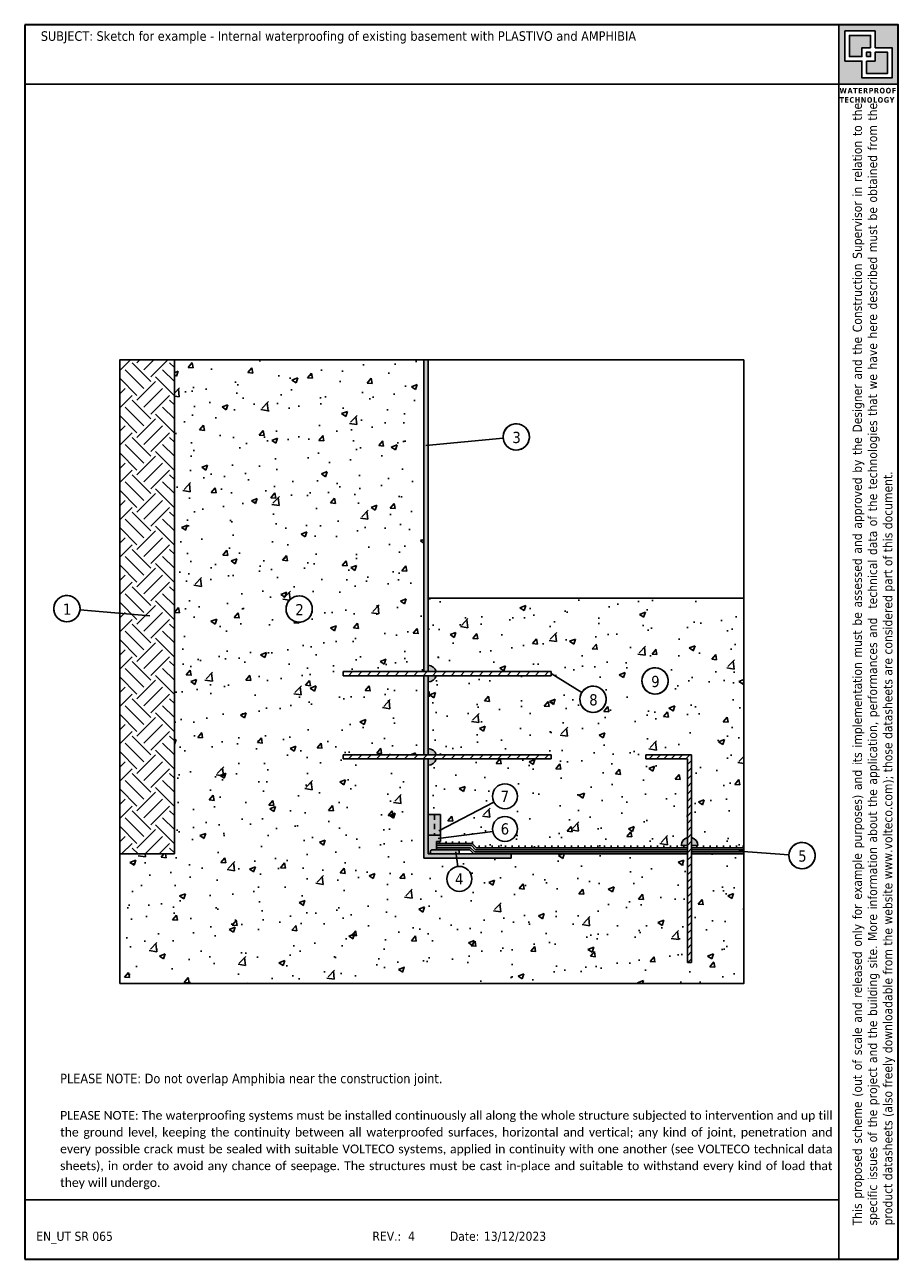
# Model space of a CAD drawing. Extents: x 81140.9 to 81161.9, y -8486 to -8456.3.
import ezdxf
from ezdxf.enums import TextEntityAlignment as Align

# ---------------------------------------------------------------- set-up
doc = ezdxf.new("R2010")
doc.units = 0
doc.header["$LTSCALE"] = 25
doc.header["$MEASUREMENT"] = 0
doc.linetypes.add('CONTINUA', pattern=[0])
doc.linetypes.add('TRATTEGGIATA', pattern=[0.75, 0.5, -0.25])
doc.layers.get('0').update_dxf_attribs({"linetype": 'CONTINUOUS'})
doc.layers.add('0.4', color=7, linetype='CONTINUA', lineweight=30)
doc.layers.add('143', color=7, linetype='CONTINUA')
doc.layers.add('IMPSOTTOFOND-TAVPRESENTATA', color=7, linetype='CONTINUA')
doc.layers.add('contorno', color=6, linetype='CONTINUOUS', plot=False)
doc.layers.add('nascosto', color=7, linetype='CONTINUOUS', lineweight=25, plot=False)
doc.styles.add('Tahoma', font='tahoma.ttf', dxfattribs={"height": 0.35})

msp = doc.modelspace()

# ---------------------------------------------------------------- hatches: boundary and pattern name
h = msp.add_hatch()
h.set_pattern_fill('EARTH', color=8, scale=0.1, angle=45)
h.set_pattern_definition([(45, (72853.3795, -9460.6809), (0, 0.89802561), [0.635, -0.635]), (45, (72853.2111, -9460.5125), (0, 0.89802561), [0.635, -0.635]), (45, (72853.04275, -9460.3441), (0, 0.89802561), [0.635, -0.635]), (135, (72853.04275, -9460.23186), (-0.89802561, 0), [0.635, -0.635]), (135, (72853.2111, -9460.0635), (-0.89802561, 0), [0.635, -0.635]), (135, (72853.3795, -9459.8951), (-0.89802561, 0), [0.635, -0.635])])
h.paths.add_polyline_path([(81144.516, -8464.366), (81143.203, -8464.366), (81143.203, -8476.25), (81144.516, -8476.25)])
h = msp.add_hatch()
h.set_pattern_fill('AR-CONC', color=256, scale=0.2)
h.set_pattern_definition([(50, (113.8314, 5.6876), (1.434520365, -0.12550427), [0.15, -1.65]), (355, (113.8314, 5.6876), (-0.277502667, 1.504384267), [0.12, -1.32]), (100.4514445, (113.951, 5.6771), (1.157017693, 1.378879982), [0.127480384, -1.402284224]), (46.1842, (113.8314, 6.0876), (2.13448266, -0.33103856), [0.225, -2.475]), (96.6356355, (114.0093, 6.06), (1.86932389, 1.9482372), [0.191220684, -2.10342752]), (351.184164, (113.8314, 6.0876), (1.86932389, 1.9482372), [0.18, -1.98]), (21, (114.0314, 5.9876), (1.193814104, -0.805237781), [0.15, -1.65]), (326, (114.0314, 5.9876), (0.486630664, 1.45030009), [0.12, -1.32]), (71.4514447, (114.1309, 5.9204), (1.680444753, 0.645062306), [0.12748038, -1.402284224]), (37.5, (113.8314, 5.68755), (0.0243197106, 0.6657877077), [0, -1.304, 0, -1.34, 0, -1.325]), (7.5, (113.8314, 5.68755), (0.526139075, 0.788823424), [0, -0.764, 0, -1.274, 0, -0.505]), (327.5, (113.3854, 5.68755), (1.0676448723, -0.0451097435), [0, -0.5, 0, -1.56, 0, -2.07]), (317.5, (113.1854, 5.68755), (1.166372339, 0.200209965), [0, -0.65, 0, -1.036, 0, -1.47])])
h.paths.add_polyline_path([(81158.203, -8470.1), (81150.616, -8470.1), (81150.616, -8471.712, -0.341999), (81150.809, -8471.862), (81153.575, -8471.862), (81153.575, -8471.912), (81154.312, -8472.364, -0.756835), (81154.898, -8472.529, -0.31675), (81154.688, -8472.827, -0.518891), (81154.265, -8472.529, -0.138411), (81154.312, -8472.364), (81153.575, -8471.912), (81153.575, -8471.962), (81150.809, -8471.962, -0.341999), (81150.616, -8472.112), (81150.616, -8473.714, -0.341999), (81150.809, -8473.864), (81153.575, -8473.864), (81153.575, -8473.964), (81150.809, -8473.964, -0.341999), (81150.616, -8474.114), (81150.616, -8475.3), (81150.916, -8475.3), (81150.916, -8475.67), (81152.196, -8475.001, -0.120927), (81152.162, -8474.862, -1), (81152.762, -8474.862, -0.784238), (81152.196, -8475.001), (81150.916, -8475.67), (81150.916, -8475.87), (81152.168, -8475.708, -0.050899), (81152.162, -8475.647, -1), (81152.762, -8475.647, -0.903133), (81152.168, -8475.708), (81150.916, -8475.87), (81150.916, -8475.95), (81150.816, -8475.95), (81150.816, -8476), (81151.678, -8476), (81151.778, -8476.1), (81156.85, -8476.1), (81156.85, -8476.05), (81156.7, -8476.05, -0.341999), (81156.85, -8475.856), (81156.85, -8473.964), (81155.85, -8473.964), (81155.85, -8473.864), (81156.95, -8473.864), (81156.95, -8475.856, -0.341999), (81157.1, -8476.05), (81156.95, -8476.05), (81156.95, -8476.1), (81158.203, -8476.1)], flags=17)
h.paths.add_polyline_path([(81156.178, -8472.385, -0.518891), (81155.755, -8472.087, -1.927188)], flags=16)
h.paths.add_polyline_path([(81150.516, -8473.964), (81148.575, -8473.964), (81148.575, -8473.864), (81150.516, -8473.864), (81150.516, -8471.962), (81148.575, -8471.962), (81148.575, -8471.862), (81150.516, -8471.862), (81150.516, -8464.366), (81144.516, -8464.366), (81144.516, -8476.25), (81143.203, -8476.25), (81143.203, -8479.366), (81158.203, -8479.366), (81158.203, -8476.25), (81156.95, -8476.25), (81156.95, -8478.864), (81156.85, -8478.864), (81156.85, -8476.25), (81152.616, -8476.25), (81152.616, -8476.35), (81151.305, -8476.35), (81151.329, -8476.551, -0.450409), (81151.666, -8476.849, -1), (81151.066, -8476.849, -0.378922), (81151.329, -8476.551), (81151.305, -8476.35), (81150.516, -8476.35)])
h.paths.add_polyline_path([(81147.2, -8470.358, -1.927188), (81147.622, -8470.656, -0.518891)], flags=16)
h.paths.add_polyline_path([(81155.909, -8472.31), (81156.252, -8472.31), (81156.252, -8471.889), (81155.909, -8471.889)], flags=8)
h.paths.add_polyline_path([(81147.354, -8470.578), (81147.695, -8470.578), (81147.695, -8470.164), (81147.354, -8470.164)], flags=8)
at = {"linetype": 'CONTINUA'}
h = msp.add_hatch(color=146, dxfattribs=at)
h.dxf.hatch_style = 1
h.paths.add_polyline_path([(81150.616, -8464.366), (81150.516, -8464.366), (81150.516, -8471.862), (81150.616, -8471.862)])
h.paths.add_polyline_path([(81150.616, -8471.962), (81150.516, -8471.962), (81150.516, -8473.864), (81150.616, -8473.864)])
h.paths.add_polyline_path([(81152.616, -8476.35), (81152.616, -8476.25), (81150.616, -8476.25), (81150.616, -8473.964), (81150.516, -8473.964), (81150.516, -8476.35)])
h = msp.add_hatch()
h.set_pattern_fill('ANSI31', color=256, scale=0.05)
h.set_pattern_definition([(45, (72867.95028, -9424.37205), (-0.1122532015, 0.1122532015), [])])
h.paths.add_polyline_path([(81153.575, -8471.862), (81148.575, -8471.862), (81148.575, -8471.962), (81153.575, -8471.962)])
at = {"true_color": 0xf8991e}
h = msp.add_hatch(color=30, dxfattribs=at)
h.dxf.hatch_style = 1
h.paths.add_polyline_path([(81150.616, -8471.712), (81150.616, -8471.862), (81150.809, -8471.862, 0.341999)])
h.paths.add_polyline_path([(81150.809, -8471.962), (81150.616, -8471.962), (81150.616, -8472.112, 0.341999)])
h = msp.add_hatch()
h.set_pattern_fill('ANSI31', color=256, scale=0.05)
h.set_pattern_definition([(45, (72867.95028, -9426.37446), (-0.1122532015, 0.1122532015), [])])
h.paths.add_polyline_path([(81153.575, -8473.864), (81148.575, -8473.864), (81148.575, -8473.964), (81153.575, -8473.964)])
h = msp.add_hatch(color=30, dxfattribs=at)
h.dxf.hatch_style = 1
h.paths.add_polyline_path([(81150.616, -8473.714), (81150.616, -8473.864), (81150.809, -8473.864, 0.341999)])
h.paths.add_polyline_path([(81150.809, -8473.964), (81150.616, -8473.964), (81150.616, -8474.114, 0.341999)])
h = msp.add_hatch()
h.set_pattern_fill('ANSI31', color=256)
h.set_pattern_definition([(45, (167.8314, 5.68755), (-0.08838834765, 0.08838834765), [])])
h.paths.add_polyline_path([(81156.95, -8473.864), (81155.85, -8473.864), (81155.85, -8473.964), (81156.85, -8473.964), (81156.85, -8478.864), (81156.95, -8478.864)])
at = {"linetype": 'CONTINUA', "true_color": 0xf8d731}
h = msp.add_hatch(color=40, dxfattribs=at)
h.dxf.hatch_style = 1
h.paths.add_polyline_path([(81150.916, -8475.3), (81150.766, -8475.3), (81150.766, -8475.8), (81150.916, -8475.8)])
h.paths.add_polyline_path([(81150.766, -8475.3), (81150.616, -8475.3), (81150.616, -8475.8), (81150.766, -8475.8)])
at = {"linetype": 'CONTINUA', "true_color": 0xf8991e}
h = msp.add_hatch(color=30, dxfattribs=at)
h.dxf.hatch_style = 1
edge = h.paths.add_edge_path()
edge.add_line((81150.916, -8475.95), (81150.916, -8475.8))
edge.add_line((81150.916, -8475.8), (81150.616, -8475.8))
edge.add_line((81150.616, -8475.8), (81150.616, -8476.25))
edge.add_line((81150.616, -8476.25), (81150.716, -8476.25))
edge.add_arc((81150.716, -8476.2), 0.05, 90, 270, ccw=False)
edge.add_line((81150.716, -8476.15), (81150.816, -8476.15))
edge.add_line((81150.816, -8476.15), (81150.816, -8475.95))
edge.add_line((81150.816, -8475.95), (81150.916, -8475.95))
h = msp.add_hatch()
h.set_pattern_fill('LINE', color=256, scale=0.05, angle=90)
h.set_pattern_definition([(90, (74581.97158, -9396.55226), (-0.15875, 1e-17), [])])
h.paths.add_polyline_path([(81156.85, -8476.05), (81156.7, -8476.05), (81151.799, -8476.05), (81151.699, -8475.95), (81150.816, -8475.95), (81150.816, -8476), (81151.678, -8476), (81151.778, -8476.1), (81156.85, -8476.1)])
h.paths.add_polyline_path([(81158.203, -8476.05), (81156.95, -8476.05), (81156.95, -8476.1), (81158.203, -8476.1)])
h = msp.add_hatch(color=4)
h.dxf.hatch_style = 1
h.paths.add_polyline_path([(81156.85, -8476.1), (81151.778, -8476.1), (81151.678, -8476), (81150.816, -8476), (81150.816, -8476.05), (81151.657, -8476.05), (81151.757, -8476.15), (81156.85, -8476.15)])
h.paths.add_polyline_path([(81158.203, -8476.1), (81156.95, -8476.1), (81156.95, -8476.15), (81158.203, -8476.15)])
h.paths.add_polyline_path([(81158.203, -8476.2), (81156.95, -8476.2), (81156.95, -8476.25), (81158.203, -8476.25)])
h.paths.add_polyline_path([(81156.85, -8476.2), (81151.736, -8476.2), (81151.636, -8476.1), (81150.816, -8476.1), (81150.816, -8476.15), (81151.616, -8476.15), (81151.716, -8476.25), (81156.85, -8476.25)])
at = {"true_color": 0xf8991e}
h = msp.add_hatch(color=30, dxfattribs=at)
h.dxf.hatch_style = 1
h.paths.add_polyline_path([(81156.7, -8476.05), (81156.85, -8476.05), (81156.85, -8475.856, 0.341999)])
h.paths.add_polyline_path([(81156.95, -8475.856), (81156.95, -8476.05), (81157.1, -8476.05, 0.341999)])
at = {"linetype": 'CONTINUA'}
h = msp.add_hatch(color=3, dxfattribs=at)
h.dxf.hatch_style = 1
h.paths.add_polyline_path([(81151.316, -8476.15), (81150.716, -8476.15, 1), (81150.716, -8476.25), (81151.316, -8476.25, 1)])
at = {"layer": '0.4'}
h = msp.add_hatch(color=252, dxfattribs=at)
h.dxf.hatch_style = 1
h.paths.add_polyline_path([(81161.918, -8456.301), (81160.488, -8456.301), (81160.488, -8457.731), (81161.918, -8457.731)])
h.paths.add_polyline_path([(81160.637, -8456.452), (81161.361, -8456.452), (81161.361, -8456.857), (81161.769, -8456.857), (81161.769, -8457.58), (81161.045, -8457.58), (81161.045, -8457.175), (81160.637, -8457.175)], flags=16)
h.paths.add_polyline_path([(81160.744, -8456.559), (81161.254, -8456.559), (81161.254, -8456.857), (81161.045, -8456.857), (81161.045, -8457.068), (81160.744, -8457.068)], flags=0)
h.paths.add_polyline_path([(81161.152, -8456.964), (81161.254, -8456.964), (81161.254, -8457.068), (81161.152, -8457.068)], flags=0)
h.paths.add_polyline_path([(81161.152, -8457.175), (81161.361, -8457.175), (81161.361, -8456.964), (81161.662, -8456.964), (81161.662, -8457.473), (81161.152, -8457.473)], flags=0)
h.paths.add_polyline_path([(81161.254, -8456.559), (81160.744, -8456.559), (81160.744, -8457.068), (81161.045, -8457.068), (81161.045, -8456.857), (81161.254, -8456.857)], flags=0)
h.paths.add_polyline_path([(81161.254, -8456.964), (81161.152, -8456.964), (81161.152, -8457.068), (81161.254, -8457.068)], flags=0)
h.paths.add_polyline_path([(81161.662, -8456.964), (81161.361, -8456.964), (81161.361, -8457.175), (81161.152, -8457.175), (81161.152, -8457.473), (81161.662, -8457.473)], flags=0)
h = msp.add_hatch(color=252, dxfattribs=at)
h.dxf.hatch_style = 1
h.paths.add_polyline_path([(81161.254, -8456.559), (81160.744, -8456.559), (81160.744, -8457.068), (81161.045, -8457.068), (81161.045, -8456.857), (81161.254, -8456.857)])
h.paths.add_polyline_path([(81161.254, -8456.964), (81161.152, -8456.964), (81161.152, -8457.068), (81161.254, -8457.068)], flags=17)
h.paths.add_polyline_path([(81161.662, -8456.964), (81161.361, -8456.964), (81161.361, -8457.175), (81161.152, -8457.175), (81161.152, -8457.473), (81161.662, -8457.473)])

# ---------------------------------------------------------------- linework, layer by layer
for p, q in [((81144.516, -8464.366), (81144.516, -8476.25)), ((81150.516, -8464.366), (81150.516, -8471.862)), ((81150.616, -8464.366), (81150.616, -8471.862)), ((81150.616, -8470.1), (81158.203, -8470.1)), ((81148.575, -8471.862), (81153.575, -8471.862)), ((81148.575, -8471.962), (81148.575, -8471.862)), ((81153.575, -8471.962), (81153.575, -8471.862)), ((81154.312, -8472.364), (81153.575, -8471.912)), ((81148.575, -8471.962), (81153.575, -8471.962)), ((81150.516, -8471.962), (81150.516, -8473.864)), ((81150.616, -8471.962), (81150.616, -8473.864)), ((81148.575, -8473.864), (81153.575, -8473.864)), ((81148.575, -8473.964), (81148.575, -8473.864)), ((81148.575, -8473.964), (81153.575, -8473.964)), ((81150.516, -8473.964), (81150.516, -8476.35)), ((81150.616, -8473.964), (81150.616, -8476.25)), ((81153.575, -8473.964), (81153.575, -8473.864)), ((81156.95, -8473.864), (81155.85, -8473.864)), ((81156.85, -8478.864), (81156.85, -8473.964)), ((81156.95, -8478.864), (81156.95, -8473.864)), ((81152.196, -8475.001), (81150.87, -8475.694)), ((81150.616, -8476.25), (81150.616, -8475.4)), ((81152.168, -8475.708), (81150.857, -8475.878)), ((81150.916, -8475.8), (81150.616, -8475.8)), ((81150.816, -8475.95), (81150.916, -8475.95)), ((81150.816, -8475.95), (81150.816, -8476.15)), ((81150.816, -8476), (81151.678, -8476)), ((81150.816, -8476.05), (81151.657, -8476.05)), ((81151.757, -8476.15), (81151.657, -8476.05)), ((81151.778, -8476.1), (81151.678, -8476)), ((81156.95, -8476.05), (81157.1, -8476.05)), ((81144.516, -8476.25), (81143.203, -8476.25)), ((81150.516, -8476.35), (81152.616, -8476.35)), ((81150.616, -8476.25), (81156.85, -8476.25)), ((81151.616, -8476.25), (81150.616, -8476.25)), ((81150.716, -8476.15), (81151.616, -8476.15)), ((81150.816, -8476.1), (81151.636, -8476.1)), ((81151.329, -8476.551), (81151.286, -8476.199)), ((81151.716, -8476.25), (81151.616, -8476.15)), ((81151.736, -8476.2), (81151.636, -8476.1)), ((81151.736, -8476.2), (81156.85, -8476.2)), ((81151.757, -8476.15), (81156.85, -8476.15)), ((81151.778, -8476.1), (81156.85, -8476.1)), ((81156.95, -8476.1), (81158.203, -8476.1)), ((81156.95, -8476.15), (81158.203, -8476.15)), ((81156.95, -8476.2), (81158.203, -8476.2)), ((81156.95, -8476.25), (81158.203, -8476.25)), ((81156.95, -8478.864), (81156.85, -8478.864))]:
    msp.add_line(p, q)
at = {"linetype": 'CONTINUA'}
for p, q in [((81152.419, -8466.247), (81150.561, -8466.424)), ((81142.247, -8470.376), (81143.925, -8470.521)), ((81155.85, -8473.864), (81155.85, -8473.964)), ((81155.85, -8473.964), (81156.85, -8473.964)), ((81150.916, -8475.3), (81150.616, -8475.3)), ((81150.916, -8475.95), (81150.916, -8475.3)), ((81156.7, -8476.05), (81156.85, -8476.05)), ((81152.616, -8476.35), (81152.616, -8476.25)), ((81159.289, -8476.268), (81158.088, -8476.186))]:
    msp.add_line(p, q, dxfattribs=at)
at = {"linetype": 'TRATTEGGIATA', "ltscale": 0.01}
msp.add_line((81150.766, -8475.3), (81150.766, -8475.8), dxfattribs=at)
at = {"linetype": 'CONTINUA'}
for centre, radius in [((81152.734, -8466.217), 0.316), ((81141.932, -8470.348), 0.316), ((81147.516, -8470.358), 0.316), ((81156.072, -8472.087), 0.316), ((81154.581, -8472.529), 0.316), ((81152.462, -8474.862), 0.3), ((81152.462, -8475.647), 0.3), ((81159.605, -8476.289), 0.316), ((81151.366, -8476.849), 0.3)]:
    msp.add_circle(centre, radius, dxfattribs=at)
for centre, start, end in [((81150.616, -8471.912), 14.4775, 90), ((81150.616, -8471.912), 270, 345.5225), ((81150.616, -8473.914), 14.4775, 90), ((81150.616, -8473.914), 270, 345.5225), ((81156.9, -8476.05), 104.4775, 180), ((81156.9, -8476.05), 360, 75.5225)]:
    msp.add_arc(centre, 0.2, start, end)
for centre, start, end in [((81150.716, -8476.2), 90, 270), ((81151.316, -8476.2), 270, 90)]:
    msp.add_arc(centre, 0.05, start, end, dxfattribs=at)
at = {"layer": '143', "color": 7}
for centre in [(81152.462, -8474.862), (81152.462, -8475.647), (81151.366, -8476.849)]:
    msp.add_circle(centre, 0.3, dxfattribs=at)
at = {"layer": 'contorno', "color": 4}
for p, q in [((81160.488, -8457.731), (81140.918, -8457.731)), ((81160.488, -8457.731), (81160.488, -8486.001)), ((81160.488, -8484.57), (81140.918, -8484.57))]:
    msp.add_line(p, q, dxfattribs=at)
for points in [[(81160.488, -8456.301), (81161.918, -8456.301), (81161.918, -8457.731), (81160.488, -8457.731)], [(81161.361, -8456.857), (81161.769, -8456.857), (81161.769, -8457.58), (81161.045, -8457.58), (81161.045, -8457.175), (81160.637, -8457.175), (81160.637, -8456.452), (81161.361, -8456.452)], [(81161.254, -8456.857), (81161.254, -8456.559), (81160.744, -8456.559), (81160.744, -8457.068), (81161.045, -8457.068), (81161.045, -8456.857)], [(81161.152, -8457.068), (81161.152, -8456.964), (81161.254, -8456.964), (81161.254, -8457.068)], [(81161.152, -8457.175), (81161.361, -8457.175), (81161.361, -8456.964), (81161.662, -8456.964), (81161.662, -8457.473), (81161.152, -8457.473)], [(81143.203, -8479.366), (81158.203, -8479.366), (81158.203, -8464.366), (81143.203, -8464.366)], [(81143.203, -8479.366), (81158.203, -8479.366), (81158.203, -8464.366), (81143.203, -8464.366)]]:
    msp.add_lwpolyline(points, close=True, dxfattribs=at)
at = {"layer": 'IMPSOTTOFOND-TAVPRESENTATA', "color": 7, "linetype": 'CONTINUA'}
for centre in [(81152.734, -8466.217), (81141.932, -8470.348), (81147.516, -8470.358), (81156.072, -8472.087), (81154.581, -8472.529), (81159.605, -8476.289)]:
    msp.add_arc(centre, 0.316, 289.6975, 289.0694, dxfattribs=at)
at = {"layer": 'nascosto', "color": 4, "linetype": 'CONTINUA', "lineweight": 30}
for p, q in [((81140.918, -8456.301), (81140.918, -8486.001)), ((81161.918, -8456.301), (81140.918, -8456.301)), ((81161.918, -8486.001), (81161.918, -8456.301)), ((81140.918, -8486.001), (81161.918, -8486.001))]:
    msp.add_line(p, q, dxfattribs=at)

# ---------------------------------------------------------------- texts
at = {"style": 'Tahoma'}
for s, p in [('EN_UT SR 065', (81141.196, -8485.336)), ('REV.:', (81149.277, -8485.336)), (' 4', (81150.052, -8485.336)), ('Date:', (81151.14, -8485.336)), ('13/12/2023', (81151.957, -8485.336))]:
    msp.add_text(s, height=0.22, rotation=0.0017, dxfattribs=at).set_placement(p, align=Align.TOP_LEFT)
at = {"color": 1, "insert": (81141.305, -8456.459), "char_height": 0.23, "attachment_point": 1, "style": 'Tahoma'}
msp.add_mtext_dynamic_manual_height_columns('\\pxa0.83333,sm1.15;{\\C256;SUBJECT: Sketch for example - Internal waterproofing of existing basement with PLASTIVO and AMPHIBIA}', width=19.87543, gutter_width=0, heights=[2.721], dxfattribs=at)
at = {"color": 252, "insert": (81160.506, -8457.82), "char_height": 0.13409, "attachment_point": 1, "style": 'Tahoma'}
msp.add_mtext_dynamic_manual_height_columns('{\\fTahoma|b1|i0|c0|p34;\\T1.1;WATERPROOF TECHNOLOGY}', width=1.63687, gutter_width=12.5, heights=[0], dxfattribs=at)
at = {"insert": (81160.822, -8485.186), "char_height": 0.22, "attachment_point": 1, "rotation": 90, "style": 'Tahoma'}
msp.add_mtext_dynamic_manual_height_columns('\\pxqj;This proposed scheme (out of scale and released only for example purposes) and its implementation must be assessed and approved by the Designer and the Construction Supervisor in relation to the specific issues of the project and the building site. More information about the application, performances and  technical data of the technologies that we have here described must be obtained from the product datasheets (also freely downloadable from the website www.volteco.com); those datasheets are considered part of this document.', width=26.9233, gutter_width=0, heights=[3.545], dxfattribs=at)
at = {"color": 1, "insert": (81141.77, -8481.536), "char_height": 0.23, "width": 18.51096, "attachment_point": 1, "style": 'Tahoma'}
msp.add_mtext('\\pxqj;{\\C256;PLEASE NOTE: Do not overlap Amphibia near the construction joint.}', dxfattribs=at)
at = {"insert": (81141.77, -8482.432), "char_height": 0.23, "width": 18.51096, "attachment_point": 1, "style": 'Tahoma'}
msp.add_mtext('\\pxa0.83333,sm1.15,qj;{\\fCalibri|b0|i0|c0|p34;\\H0.91667x;PLEASE NOTE: The waterproofing systems must be installed continuously all along the whole structure subjected to intervention and up till the ground level, keeping the continuity between all waterproofed surfaces, horizontal and vertical; any kind of joint, penetration and every possible crack must be sealed with suitable VOLTECO systems, applied in continuity with one another (see VOLTECO technical data sheets), in order to avoid any chance of seepage. The structures must be cast in-place and suitable to withstand every kind of load that they will undergo.}', dxfattribs=at)
at = {"layer": '143', "color": 7, "style": 'Tahoma'}
for s, p in [('7', (81152.462, -8474.862)), ('6', (81152.462, -8475.647)), ('4', (81151.366, -8476.849))]:
    msp.add_text(s, height=0.27, dxfattribs=at).set_placement(p, align=Align.MIDDLE)
at = {"layer": 'IMPSOTTOFOND-TAVPRESENTATA', "color": 7, "style": 'Tahoma'}
for s, p in [('3', (81152.743, -8466.23)), ('1', (81141.94, -8470.361)), ('2', (81147.525, -8470.371)), ('9', (81156.08, -8472.1)), ('8', (81154.59, -8472.542)), ('5', (81159.613, -8476.302))]:
    msp.add_text(s, height=0.27, dxfattribs=at).set_placement(p, align=Align.MIDDLE)

doc.saveas('drawing.dxf')
